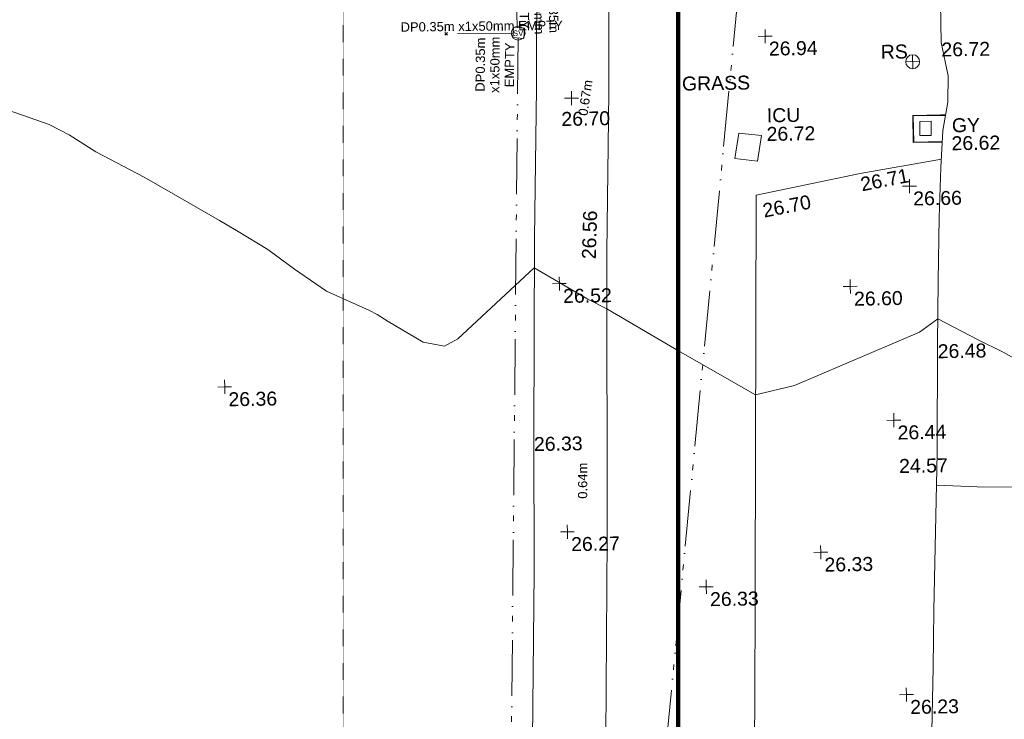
# Model space of a CAD drawing. Header units: millimetres. Extents: x -287732 to 520720, y -88450 to 287754.
# Tile 101 of 256: x -33147 to -6642, y 12815 to 31642. Entities that reach past the tile are written whole.
import ezdxf

# ---------------------------------------------------------------- set-up
doc = ezdxf.new("R2010")
doc.units = ezdxf.units.MM
for name, pattern in [('Dash 1_5mm', [3, 1.5, -1.5]), ('IMPORT-UG_DRAINAGE_UNIDENTIFIED_QLB2 _2_', [2700, 1500, -300, 0, -250, 150, -300, 0, -200]), ('IMPORT-UG_ELEC_LV_QLB2 _2_', [2700, 1500, -300, 0, -250, 150, -300, 0, -200]), ('IMPORT-UG_ELEC_STREET LIGHTING_QLB2 _2_', [2700, 1500, -300, 0, -250, 150, -300, 0, -200]), ('IMPORT-UG_UNIDENTIFIED_QLA _2_', [2350, 1500, -300, 0, -50, 150, -300, 0, -50])]:
    doc.linetypes.add(name, pattern=pattern)
for name, color, linetype, lineweight, true_color in [('00_TOPO_FOOTPATH', 7, 'Continuous', 9, 0xa50000), ('00_TOPO_FURN_SIGN', 7, 'Continuous', 9, 0x666666), ('00_TOPO_KERB_BOTTOM', 1, 'Continuous', 9, 0xff0000), ('00_TOPO_KERB_TOP', 7, 'Continuous', 9, 0xa500a5), ('00_TOPO_LEVEL_SPOT', 7, 'Continuous', 9, 0x666666), ('00_TOPO_SERV_GULLY', 7, 'Continuous', 9, 0x5252a5), ('00_TOPO_SERV_IC', 5, 'Continuous', 9, 0x0000ff), ('00_TOPO_SERV_STOP_VALVE', 7, 'Continuous', 9, 0x666666), ('01_DTM_CONTOUR_MNR', 7, 'Continuous', 9, 0xa5a552), ('12333-PUM-2D-U-0001-C01 - Rev2_REVIT IMPORT_dwg', 7, 'Continuous', 9, 0x767676), ('A_RHA_Line', 7, 'Continuous', 9, 0x00a600), ('PUM-ELECTRIC-LV-QLB2', 1, 'IMPORT-UG_ELEC_LV_QLB2 _2_', 9, 0xff0000), ('PUM-UNIDENTIFIED UTILITIES-QLA', 7, 'IMPORT-UG_UNIDENTIFIED_QLA _2_', 9, 0x52a500), ('PUM-UNIDENTIFIED-QLB2', 150, 'IMPORT-UG_DRAINAGE_UNIDENTIFIED_QLB2 _2_', 9, 0x007fff)]:
    doc.layers.add(name, color=color, linetype=linetype, lineweight=lineweight, true_color=true_color)
for name, color, linetype, lineweight in [('00_TOPO_ROAD_EDGE', 7, 'Continuous', 9), ('00_TOPO_SURFACE', 7, 'Continuous', 9), ('00_TOPO_SURVEY_TEXT', 7, 'Continuous', 9), ('GEN-TEXT', 7, 'Continuous', 9)]:
    doc.layers.add(name, color=color, linetype=linetype, lineweight=lineweight)
doc.styles.add('Arial_1', font='arial.ttf', dxfattribs={"height": 250})
doc.styles.add('Swis721 Lt BT', font='swissl.ttf', dxfattribs={"height": 400})
doc.styles.add('Swis721 Lt BT_2', font='swissl.ttf', dxfattribs={"height": 375})

# ---------------------------------------------------------------- blocks, each defined once
blk = doc.blocks.new('12333-PUM-2D-U-0001-C01 - Rev2_REVIT IMPORT_dwg_MSL_Sluice_Valve_SYM-2077186-Site Location Plan Proposed')
at = {"layer": '00_TOPO_SERV_STOP_VALVE', "color": 254, "true_color": 0xcccccc}
blk.add_circle((0, 0), 500, dxfattribs=at)
at = {"layer": '00_TOPO_SERV_STOP_VALVE', "insert": (0, 199), "char_height": 400, "width": 785.11, "attachment_point": 2, "line_spacing_factor": 1.005062, "style": 'Swis721 Lt BT'}
blk.add_mtext('SV', dxfattribs=at)
blk = doc.blocks.new('12333-PUM-2D-U-0001-C01 - Rev2_REVIT IMPORT_dwg_MSL_RoadSign_SYM-2077193-Site Location Plan Proposed')
at = {"layer": '00_TOPO_FURN_SIGN', "color": 254, "true_color": 0xcccccc}
for p, q in [((-500, 0), (500, 0)), ((0, -500), (0, 500))]:
    blk.add_line(p, q, dxfattribs=at)
blk.add_circle((0, 0), 500, dxfattribs=at)
blk = doc.blocks.new('12333-PUM-2D-U-0001-C01 - Rev2_REVIT IMPORT_dwg_MM-2077200-Site Location Plan Proposed')
at = {"layer": '00_TOPO_LEVEL_SPOT', "color": 254, "true_color": 0xcccccc, "flags": 128}
for points in [[(0, -500), (0, 0), (-500, 0)], [(500, 0), (0, 0), (0, 500)]]:
    blk.add_lwpolyline(points, dxfattribs=at)
blk = doc.blocks.new('12333-PUM-2D-U-0001-C01 - Rev2_REVIT IMPORT_dwg_MGS62954_T2_Galway_ITM_3d_Rev1-2077680-Site Location Plan Proposed')
at = {"layer": '00_TOPO_FOOTPATH', "color": 254, "true_color": 0xcccccc, "flags": 128}
for points in [[(533883320, 725589073), (533883247, 725585553), (533883121, 725581523), (533883012, 725576169), (533882959, 725572537), (533882809, 725567128)], [(533885260, 725589054), (533885192, 725585405), (533885062, 725581119), (533884941, 725573432), (533884772, 725566701)]]:
    blk.add_lwpolyline(points, dxfattribs=at)
at = {"layer": '00_TOPO_KERB_BOTTOM', "color": 254, "true_color": 0xcccccc, "flags": 128}
blk.add_lwpolyline([(533894145, 725583924), (533893377, 725583924), (533893377, 725584628), (533894244, 725584628)], dxfattribs=at)
at = {"layer": '00_TOPO_KERB_TOP', "color": 254, "true_color": 0xcccccc, "flags": 128}
blk.add_lwpolyline([(533894128, 725583911), (533893840, 725583911), (533893813, 725583911), (533893364, 725583911), (533893364, 725584642), (533894111, 725584642), (533894234, 725584642)], dxfattribs=at)
at = {"layer": '00_TOPO_ROAD_EDGE', "color": 254, "true_color": 0xcccccc, "flags": 128}
blk.add_lwpolyline([(533894464, 725608658), (533894504, 725606540), (533894497, 725606367), (533894475, 725606024), (533894407, 725603013), (533894388, 725600134), (533894330, 725597043), (533894286, 725594442), (533894252, 725592562), (533894224, 725590805), (533894164, 725588707), (533894163, 725586593), (533894330, 725585693), (533894312, 725584980), (533894166, 725584221), (533894097, 725583225), (533894028, 725581879), (533893970, 725580178), (533893922, 725578476), (533893859, 725575540), (533893758, 725573011), (533893701, 725571322), (533893651, 725569777), (533893585, 725568065)], dxfattribs=at)
at = {"layer": '00_TOPO_SERV_GULLY', "color": 254, "true_color": 0xcccccc}
for p, q in [((533893852, 725584477), (533893547, 725584477)), ((533893547, 725584096), (533893547, 725584477)), ((533893852, 725584096), (533893852, 725584477)), ((533893852, 725584096), (533893547, 725584096))]:
    blk.add_line(p, q, dxfattribs=at)
at = {"layer": '00_TOPO_SERV_IC', "color": 254, "true_color": 0xcccccc}
for p, q in [((533888556, 725583563), (533888671, 725584249)), ((533889280, 725584172), (533888671, 725584249)), ((533889166, 725583487), (533889280, 725584172)), ((533888556, 725583563), (533889166, 725583487))]:
    blk.add_line(p, q, dxfattribs=at)
at = {"layer": '00_TOPO_SURFACE', "color": 254, "true_color": 0xcccccc, "flags": 128}
for points in [[(533893824, 725574681), (533894920, 725574620), (533895900, 725574590), (533897250, 725574550), (533897950, 725574560), (533897960, 725575910), (533898000, 725577610), (533898090, 725579450), (533898130, 725581810), (533898160, 725584140), (533898160, 725587230), (533898150, 725589910), (533898170, 725592650), (533898240, 725595020), (533898320, 725598970), (533898430, 725601500), (533898520, 725603510), (533898570, 725604410), (533897970, 725605800), (533896773, 725605631), (533895360, 725605480), (533894460, 725605350)], [(533884395, 725550270), (533886455, 725549919), (533888022, 725549834), (533888164, 725553335), (533888827, 725568611), (533889114, 725582574), (533891921, 725583102), (533894113, 725583451)]]:
    blk.add_lwpolyline(points, dxfattribs=at)
at = {"layer": '01_DTM_CONTOUR_MNR', "color": 254, "true_color": 0xcccccc, "flags": 128}
blk.add_lwpolyline([(533895970, 725578060), (533895684, 725578233), (533895002, 725578580), (533893940, 725579160), (533893438, 725578811), (533890051, 725577431), (533889000, 725577200), (533886992, 725578388), (533885040, 725579580), (533884534, 725579850), (533883100, 725580720), (533881017, 725578846), (533880650, 725578649), (533880077, 725578767), (533879150, 725579340), (533878849, 725579539), (533878650, 725579645), (533877498, 725580188), (533876650, 725580795), (533875942, 725581340), (533875150, 725581840), (533874650, 725582140), (533873900, 725582590), (533872650, 725583340), (533871358, 725584048), (533870650, 725584513), (533870114, 725584804), (533868650, 725585340)], dxfattribs=at)
at = {"xscale": 0.375, "yscale": 0.375, "zscale": 0.375}
for name, p in [('12333-PUM-2D-U-0001-C01 - Rev2_REVIT IMPORT_dwg_MSL_Sluice_Valve_SYM-2077186-Site Location Plan Proposed', (533882780, 725587039)), ('12333-PUM-2D-U-0001-C01 - Rev2_REVIT IMPORT_dwg_MM-2077200-Site Location Plan Proposed', (533889427, 725586840)), ('12333-PUM-2D-U-0001-C01 - Rev2_REVIT IMPORT_dwg_MSL_RoadSign_SYM-2077193-Site Location Plan Proposed', (533893384, 725586087)), ('12333-PUM-2D-U-0001-C01 - Rev2_REVIT IMPORT_dwg_MM-2077200-Site Location Plan Proposed', (533884184, 725585267)), ('12333-PUM-2D-U-0001-C01 - Rev2_REVIT IMPORT_dwg_MM-2077200-Site Location Plan Proposed', (533893240, 725582740)), ('12333-PUM-2D-U-0001-C01 - Rev2_REVIT IMPORT_dwg_MM-2077200-Site Location Plan Proposed', (533883771, 725580282)), ('12333-PUM-2D-U-0001-C01 - Rev2_REVIT IMPORT_dwg_MM-2077200-Site Location Plan Proposed', (533891600, 725580070)), ('12333-PUM-2D-U-0001-C01 - Rev2_REVIT IMPORT_dwg_MM-2077200-Site Location Plan Proposed', (533874715, 725577660)), ('12333-PUM-2D-U-0001-C01 - Rev2_REVIT IMPORT_dwg_MM-2077200-Site Location Plan Proposed', (533892710, 725576450)), ('12333-PUM-2D-U-0001-C01 - Rev2_REVIT IMPORT_dwg_MM-2077200-Site Location Plan Proposed', (533883870, 725573600)), ('12333-PUM-2D-U-0001-C01 - Rev2_REVIT IMPORT_dwg_MM-2077200-Site Location Plan Proposed', (533890680, 725572930)), ('12333-PUM-2D-U-0001-C01 - Rev2_REVIT IMPORT_dwg_MM-2077200-Site Location Plan Proposed', (533887583, 725572054)), ('12333-PUM-2D-U-0001-C01 - Rev2_REVIT IMPORT_dwg_MM-2077200-Site Location Plan Proposed', (533892920, 725569060))]:
    blk.add_blockref(name, p, dxfattribs=at)
at = {"layer": '00_TOPO_FOOTPATH', "color": 251, "true_color": 0x666666, "insert": (533884388, 725580935), "char_height": 375, "width": 1495.9, "attachment_point": 1, "rotation": 87.3353, "line_spacing_factor": 1.005062, "style": 'Swis721 Lt BT_2'}
blk.add_mtext('26.56', dxfattribs=at)
at = {"layer": '00_TOPO_FOOTPATH', "color": 251, "true_color": 0x666666, "insert": (533883012, 725576164), "char_height": 375, "width": 1495.9, "attachment_point": 1, "line_spacing_factor": 1.005062, "style": 'Swis721 Lt BT_2'}
blk.add_mtext('26.33', dxfattribs=at)
at = {"layer": '00_TOPO_FURN_SIGN', "insert": (533892530, 725586554), "char_height": 375, "width": 783.57, "attachment_point": 1, "line_spacing_factor": 1.005062, "style": 'Swis721 Lt BT_2'}
blk.add_mtext('RS', dxfattribs=at)
at = {"layer": '00_TOPO_LEVEL_SPOT', "char_height": 375, "width": 1495.9, "attachment_point": 1, "line_spacing_factor": 1.005062, "style": 'Swis721 Lt BT_2'}
for s, insert in [('26.94', (533889522, 725586693)), ('26.70', (533883903, 725584898)), ('26.66', (533893335, 725582593)), ('26.52', (533883866, 725580135)), ('26.60', (533891695, 725579923)), ('26.36', (533874810, 725577512)), ('26.44', (533892805, 725576303)), ('26.27', (533883965, 725573453)), ('26.33', (533890775, 725572783)), ('26.33', (533887678, 725571907)), ('26.23', (533893015, 725568913))]:
    blk.add_mtext(s, dxfattribs=dict(at, insert=insert))
at = {"layer": '00_TOPO_ROAD_EDGE', "color": 251, "true_color": 0x666666, "char_height": 375, "width": 1495.9, "attachment_point": 1, "line_spacing_factor": 1.005062, "style": 'Swis721 Lt BT_2'}
for s, insert in [('26.72', (533894163, 725586588)), ('26.48', (533893922, 725578471))]:
    blk.add_mtext(s, dxfattribs=dict(at, insert=insert))
at = {"layer": '00_TOPO_SERV_GULLY', "color": 251, "true_color": 0x666666, "char_height": 375, "attachment_point": 1, "line_spacing_factor": 1.005062, "style": 'Swis721 Lt BT_2'}
for s, insert, width in [('GY', (533894410, 725584544), 821.56), ('26.62', (533894392, 725584061), 1495.9)]:
    blk.add_mtext(s, dxfattribs=dict(at, insert=insert, width=width))
at = {"layer": '00_TOPO_SERV_IC', "color": 251, "true_color": 0x666666, "char_height": 375, "attachment_point": 1, "line_spacing_factor": 1.005062, "style": 'Swis721 Lt BT_2'}
for s, insert, width in [('ICU', (533889433, 725584898), 1021.01), ('26.72', (533889419, 725584398), 1495.9)]:
    blk.add_mtext(s, dxfattribs=dict(at, insert=insert, width=width))
at = {"layer": '00_TOPO_SURFACE', "color": 251, "true_color": 0x666666, "char_height": 375, "width": 1495.9, "attachment_point": 1, "rotation": 10.0838, "line_spacing_factor": 1.005062, "style": 'Swis721 Lt BT_2'}
for s, insert in [('26.71', (533891896, 725582992)), ('26.70', (533889250, 725582330))]:
    blk.add_mtext(s, dxfattribs=dict(at, insert=insert))
at = {"layer": '00_TOPO_SURFACE', "color": 251, "true_color": 0x666666, "insert": (533892829, 725575402), "char_height": 375, "width": 1495.9, "attachment_point": 1, "line_spacing_factor": 1.005062, "style": 'Swis721 Lt BT_2'}
blk.add_mtext('24.57', dxfattribs=at)
at = {"layer": '00_TOPO_SURVEY_TEXT', "color": 251, "true_color": 0x666666, "insert": (533887165, 725585792), "char_height": 375, "width": 2018.28, "attachment_point": 1, "line_spacing_factor": 1.005062, "style": 'Swis721 Lt BT_2'}
blk.add_mtext('GRASS', dxfattribs=at)
blk = doc.blocks.new('12333-PUM-2D-U-0001-C01 - Rev2_REVIT IMPORT_dwg-1620468-Site Location Plan Proposed')
at = {"layer": 'GEN-TEXT', "color": 253, "true_color": 0xaaaaaa}
for p, q in [((239728, -28832), (239799, -28761)), ((239799, -28832), (239728, -28761))]:
    blk.add_line(p, q, dxfattribs=at)
at = {"layer": 'PUM-UNIDENTIFIED UTILITIES-QLA', "color": 9, "true_color": 0xc5e1aa, "flags": 128}
blk.add_lwpolyline([(241576, -28650), (241556, -28930), (241851, -28963), (241871, -28683)], close=True, dxfattribs=at)
at = {"layer": 'PUM-UNIDENTIFIED-QLB2', "color": 141, "true_color": 0xaad4ff}
for p, q in [((241993, -77569), (249644, -10264)), ((241678, -28662), (241671, -27419)), ((241565, -28807), (239763, -28796)), ((241695, -28946), (240871, -59500))]:
    blk.add_line(p, q, dxfattribs=at)
blk.add_blockref('12333-PUM-2D-U-0001-C01 - Rev2_REVIT IMPORT_dwg_MGS62954_T2_Galway_ITM_3d_Rev1-2077680-Site Location Plan Proposed', (-533641080, -725615854))
at = {"layer": 'PUM-ELECTRIC-LV-QLB2', "char_height": 250, "width": 1160.03, "attachment_point": 2, "line_spacing_factor": 0.941778, "style": 'Arial_1'}
for s, insert, rotation in [('0.67m', (243355, -30563), 80.5362), ('0.64m', (243099, -40883), 89.1204)]:
    blk.add_mtext(s, dxfattribs=dict(at, insert=insert, rotation=rotation))
at = {"layer": 'PUM-UNIDENTIFIED-QLB2', "char_height": 250, "attachment_point": 2, "line_spacing_factor": 0.941778, "style": 'Arial_1'}
for s, insert, width, rotation in [('DP0.35m\\Px1x50mm\\PEMPTY', (242786, -28096), 1805.84, 270.3188), ('DP0.35m x1x50mm EMPTY', (240722, -28482), 5206.34, 359.658), ('DP0.35m\\Px1x50mm\\PEMPTY', (240541, -29639), 1805.84, 88.4552)]:
    blk.add_mtext(s, dxfattribs=dict(at, insert=insert, width=width, rotation=rotation))

msp = doc.modelspace()

# ---------------------------------------------------------------- linework, layer by layer
at = {"layer": 'A_RHA_Line', "color": 1, "lineweight": 140, "true_color": 0xff0000}
msp.add_line((-15425, -30999), (-15425, 57984), dxfattribs=at)
at = {"layer": 'A_RHA_Line', "color": 7, "linetype": 'Dash 1_5mm'}
msp.add_line((-24437, -28258), (-24437, 32217), dxfattribs=at)

# ---------------------------------------------------------------- block references
at = {"layer": '12333-PUM-2D-U-0001-C01 - Rev2_REVIT IMPORT_dwg', "color": 254, "linetype": 'IMPORT-UG_ELEC_STREET LIGHTING_QLB2 _2_', "true_color": 0xffd4d4, "rotation": 0.9999999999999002}
msp.add_blockref('12333-PUM-2D-U-0001-C01 - Rev2_REVIT IMPORT_dwg-1620468-Site Location Plan Proposed', (-261895, 55870), dxfattribs=at)

doc.saveas('drawing.dxf')
